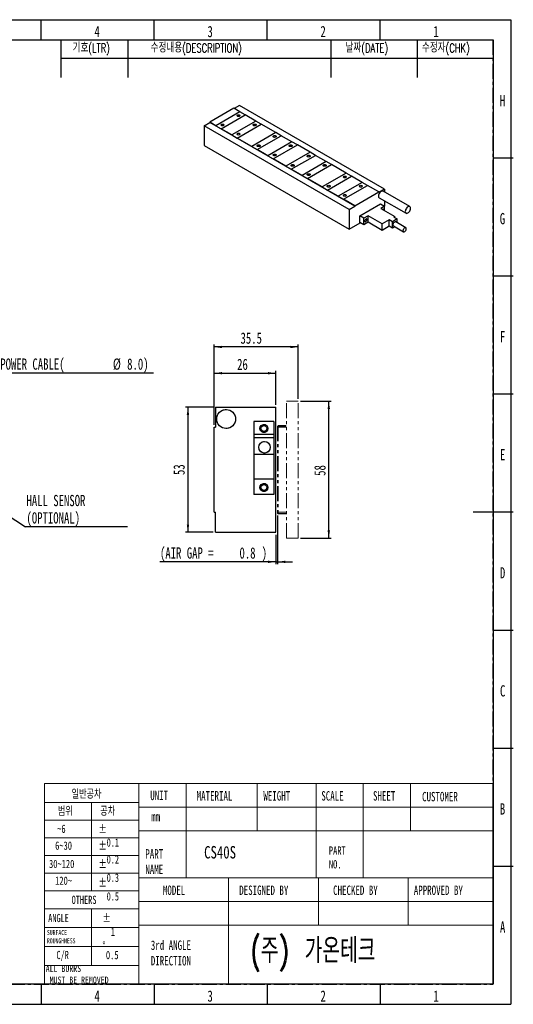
# Model space of a CAD drawing. Header units: millimetres. Extents: x 1 to 593, y 1 to 419.
# Tile 2 of 2: x 384 to 593, y 2 to 418. Entities that reach past the tile are written whole.
import ezdxf

# ---------------------------------------------------------------- set-up
doc = ezdxf.new("R2010")
doc.units = ezdxf.units.MM
doc.linetypes.add('CENTER', pattern=[10.16, 6.35, -1.27, 1.27, -1.27])
doc.linetypes.add('PHANTOM', pattern=[12.7, 6.35, -1.27, 1.27, -1.27, 1.27, -1.27])
for name, color, linetype in [('CENTER_LINE', 1, 'CENTER'), ('DIM', 7, 'Continuous'), ('FORMAT', 7, 'Continuous')]:
    doc.layers.add(name, color=color, linetype=linetype)
doc.styles.add('SLDTEXTSTYLE0', font='TXT', dxfattribs={"width": 0.7})
doc.styles.add('SLDTEXTSTYLE1', font='TXT', dxfattribs={"width": 0.75})
doc.styles.add('SLDTEXTSTYLE2', font='TXT.shx', dxfattribs={"width": 0.7, "bigfont": 'bigfont.shx'})
doc.styles.add('SLDTEXTSTYLE3', font='TXT', dxfattribs={"width": 0.694444})
doc.dimstyles.new('SLDDIMSTYLE0', dxfattribs={"dimtxt": 5.45083, "dimasz": 3.302, "dimexe": 0, "dimexo": 0.0625, "dimgap": 1.362708, "dimtad": 1, "dimrnd": 1e-09, "dimzin": 12, "dimdsep": 46, "dimtxsty": 'SLDTEXTSTYLE0', "dimsah": 1, "dimcen": 0.09, "dimadec": 0, "dimazin": 3, "dimtfac": 1, "dimtofl": 0, "dimtmove": 0, "dimatfit": 3, "dimfxl": 0, "dimfrac": 2, "dimtolj": 1, "dimtzin": 12, "dimarcsym": 0})
doc.dimstyles.new('SLDDIMSTYLE2', dxfattribs={"dimtxt": 0.18, "dimasz": 3.302, "dimexe": 0, "dimexo": 0.0625, "dimgap": 0, "dimtad": 0, "dimtih": 1, "dimtoh": 1, "dimdec": 0, "dimrnd": 1e-09, "dimzin": 0, "dimdsep": 46, "dimtxsty": 'Standard', "dimsah": 1, "dimcen": 0.09, "dimadec": 0, "dimazin": 0, "dimtfac": 3.302, "dimtdec": 0, "dimtofl": 0, "dimtmove": 0, "dimatfit": 3, "dimfxl": 0, "dimfrac": 2, "dimtolj": 1, "dimtzin": 0, "dimarcsym": 0})
doc.dimstyles.new('SLDDIMSTYLE3', dxfattribs={"dimtxt": 5.45083, "dimasz": 3.302, "dimexe": 0, "dimexo": 0.0625, "dimgap": 1.362708, "dimtad": 1, "dimrnd": 1e-09, "dimdsep": 46, "dimtxsty": 'SLDTEXTSTYLE0', "dimsah": 1, "dimcen": 0.09, "dimadec": 0, "dimazin": 2, "dimtfac": 1, "dimtmove": 0, "dimatfit": 0, "dimfxl": 0, "dimfrac": 2, "dimtolj": 1, "dimtzin": 12, "dimarcsym": 0})

# ---------------------------------------------------------------- blocks, each defined once
blk = doc.blocks.new('SW_NOTE_0_1')
at = {"layer": 'DIM', "color": 0}
blk.add_line((65.37, 0), (0, 0), dxfattribs=at)
at = {"layer": 'DIM', "color": 0, "attachment_point": 1, "style": 'SLDTEXTSTYLE0'}
for s, insert, char_height in [('POWER CABLE(', (0.46, 6.2), 4.7625), ('%%c', (48.14, 6.2), 4.762), ('8.0)', (54.17, 6.2), 4.762)]:
    blk.add_mtext(s, dxfattribs=dict(at, insert=insert, char_height=char_height))
blk = doc.blocks.new('SW_NOTE_0_2')
at = {"layer": 'DIM', "color": 0}
blk.add_line((43.2, 0), (0, 0), dxfattribs=at)
at = {"layer": 'DIM', "color": 0, "attachment_point": 1, "style": 'SLDTEXTSTYLE0'}
for s, insert, char_height in [('HALL SENSOR', (0.39, 13.53), 4.7625), ('(OPTIONAL)', (0.39, 6.18), 4.762)]:
    blk.add_mtext(s, dxfattribs=dict(at, insert=insert, char_height=char_height))
blk = doc.blocks.new('_D_13')
at = {"layer": 'DIM'}
for p, q in [((465.93, 246.89), (465.93, 280.89)), ((501.43, 279.89), (465.93, 279.89)), ((501.43, 257.89), (501.43, 280.89))]:
    blk.add_line(p, q, dxfattribs=at)
for points in [[(465.93, 279.89), (469.24, 279.38), (469.24, 280.4)], [(501.43, 279.89), (498.13, 280.4), (498.13, 279.38)]]:
    blk.add_solid(points, dxfattribs=at)
at = {"layer": 'DIM', "insert": (477.02, 286.03), "char_height": 4.762, "attachment_point": 1, "style": 'SLDTEXTSTYLE0'}
blk.add_mtext('35.5', dxfattribs=at)
blk = doc.blocks.new('_D_14')
at = {"layer": 'DIM'}
for p, q in [((465.93, 246.89), (465.93, 269.78)), ((465.93, 268.78), (491.93, 268.78)), ((491.93, 255.39), (491.93, 269.78))]:
    blk.add_line(p, q, dxfattribs=at)
for points in [[(465.93, 268.78), (469.24, 268.27), (469.24, 269.29)], [(491.93, 268.78), (488.63, 269.29), (488.63, 268.27)]]:
    blk.add_solid(points, dxfattribs=at)
at = {"layer": 'DIM', "insert": (475.58, 274.92), "char_height": 4.762, "attachment_point": 1, "style": 'SLDTEXTSTYLE0'}
blk.add_mtext('26', dxfattribs=at)
blk = doc.blocks.new('_D_15')
at = {"layer": 'DIM'}
for p, q in [((492.73, 208.49), (492.73, 187.89)), ((491.93, 200.39), (491.93, 187.89)), ((491.93, 188.89), (442.93, 188.89)), ((491.93, 188.89), (492.73, 188.89)), ((492.73, 188.89), (499.08, 188.89))]:
    blk.add_line(p, q, dxfattribs=at)
for points in [[(491.93, 188.89), (488.63, 189.4), (488.63, 188.38)], [(492.73, 188.89), (496.04, 188.38), (496.04, 189.4)]]:
    blk.add_solid(points, dxfattribs=at)
at = {"layer": 'DIM', "attachment_point": 1, "style": 'SLDTEXTSTYLE0'}
for s, insert, char_height in [('(AIR GAP =', (442.93, 195.03), 4.762), ('0.8', (476.58, 195.03), 4.762), (')', (485.99, 195.03), 4.76)]:
    blk.add_mtext(s, dxfattribs=dict(at, insert=insert, char_height=char_height))
blk = doc.blocks.new('_D_16')
at = {"layer": 'DIM'}
for p, q in [((465.49, 254.39), (453.77, 254.39)), ((454.77, 254.39), (454.77, 201.39)), ((465.49, 201.39), (453.77, 201.39))]:
    blk.add_line(p, q, dxfattribs=at)
for points in [[(454.77, 254.39), (454.26, 251.09), (455.28, 251.09)], [(454.77, 201.39), (455.28, 204.69), (454.26, 204.69)]]:
    blk.add_solid(points, dxfattribs=at)
at = {"layer": 'DIM', "insert": (448.63, 225.65), "char_height": 4.762, "attachment_point": 1, "rotation": 90, "style": 'SLDTEXTSTYLE0'}
blk.add_mtext('53', dxfattribs=at)
blk = doc.blocks.new('_D_17')
at = {"layer": 'DIM'}
for p, q in [((502.43, 256.89), (515.39, 256.89)), ((514.39, 198.89), (514.39, 256.89)), ((502.43, 198.89), (515.39, 198.89))]:
    blk.add_line(p, q, dxfattribs=at)
for points in [[(514.39, 256.89), (513.88, 253.59), (514.9, 253.59)], [(514.39, 198.89), (514.9, 202.19), (513.88, 202.19)]]:
    blk.add_solid(points, dxfattribs=at)
at = {"layer": 'DIM', "insert": (508.25, 225.32), "char_height": 4.762, "attachment_point": 1, "rotation": 90, "style": 'SLDTEXTSTYLE0'}
blk.add_mtext('58', dxfattribs=at)

msp = doc.modelspace()

# ---------------------------------------------------------------- linework, layer by layer
at = {"color": 7, "linetype": 'Continuous', "lineweight": 25}
for p, q in [((392.667, 410), (392.667, 418.5)), ((440.5, 410), (440.5, 418.5)), ((488.333, 410), (488.333, 418.5)), ((536.167, 410), (536.167, 418.5)), ((10, 410), (584, 410)), ((584, 410), (584, 10)), ((474.207, 380.964), (464.025, 375.086)), ((476.752, 379.495), (466.57, 373.616)), ((476.752, 379.495), (466.57, 373.617)), ((476.752, 379.495), (474.207, 380.964)), ((476.611, 382.169), (474.365, 380.873)), ((537.988, 346.737), (476.611, 382.169)), ((479.015, 378.188), (476.752, 379.495)), ((476.752, 379.495), (476.752, 379.495)), ((468.833, 372.31), (479.015, 378.188)), ((483.541, 375.576), (473.358, 369.698)), ((483.541, 375.576), (473.358, 369.698)), ((483.541, 375.576), (479.015, 378.188)), ((485.803, 374.27), (483.541, 375.576)), ((483.541, 375.576), (483.541, 375.576)), ((461.62, 373.515), (464.025, 374.903)), ((461.62, 373.515), (461.62, 365.206)), ((522.997, 338.083), (461.62, 373.515)), ((464.025, 375.086), (464.025, 374.903)), ((466.57, 373.617), (464.025, 375.086)), ((525.401, 339.471), (464.025, 374.903)), ((466.57, 373.616), (466.57, 373.617)), ((466.57, 373.616), (468.833, 372.31)), ((468.833, 372.31), (468.833, 372.31)), ((473.358, 369.698), (468.833, 372.31)), ((475.621, 368.391), (485.803, 374.27)), ((492.026, 370.677), (485.803, 374.27)), ((473.358, 369.698), (473.358, 369.698)), ((473.358, 369.698), (475.621, 368.391)), ((475.621, 368.391), (475.621, 368.391)), ((481.844, 364.799), (475.621, 368.391)), ((492.026, 370.677), (481.844, 364.799)), ((492.026, 370.677), (481.844, 364.799)), ((484.106, 363.493), (494.289, 369.371)), ((494.289, 369.371), (492.026, 370.677)), ((492.026, 370.677), (492.026, 370.677)), ((498.814, 366.759), (494.289, 369.371)), ((461.62, 365.206), (522.997, 329.774)), ((481.844, 364.799), (481.844, 364.799)), ((481.844, 364.799), (484.106, 363.493)), ((484.106, 363.493), (484.106, 363.493)), ((488.632, 360.881), (484.106, 363.493)), ((498.814, 366.759), (488.632, 360.881)), ((498.814, 366.759), (488.632, 360.881)), ((490.895, 359.574), (501.077, 365.452)), ((501.077, 365.452), (498.814, 366.759)), ((498.814, 366.759), (498.814, 366.759)), ((506.451, 362.35), (501.077, 365.452)), ((488.632, 360.881), (488.632, 360.881)), ((488.632, 360.881), (490.895, 359.574)), ((490.895, 359.574), (490.895, 359.574)), ((496.269, 356.472), (490.895, 359.574)), ((506.451, 362.35), (496.269, 356.472)), ((506.451, 362.35), (496.269, 356.472)), ((498.531, 355.166), (508.714, 361.044)), ((508.714, 361.044), (506.451, 362.35)), ((506.451, 362.35), (506.451, 362.35)), ((513.239, 358.431), (508.714, 361.044)), ((584, 360), (592.5, 360)), ((496.269, 356.472), (496.269, 356.472)), ((496.269, 356.472), (498.531, 355.166)), ((498.531, 355.166), (498.531, 355.166)), ((503.057, 352.553), (498.531, 355.166)), ((513.239, 358.431), (503.057, 352.553)), ((513.239, 358.431), (503.057, 352.553)), ((505.32, 351.247), (515.502, 357.125)), ((515.502, 357.125), (513.239, 358.431)), ((513.239, 358.431), (513.239, 358.431)), ((521.724, 353.533), (515.502, 357.125)), ((503.057, 352.553), (503.057, 352.553)), ((503.057, 352.553), (505.32, 351.247)), ((505.32, 351.247), (505.32, 351.247)), ((511.542, 347.655), (505.32, 351.247)), ((521.724, 353.533), (511.542, 347.655)), ((521.724, 353.533), (511.542, 347.655)), ((513.805, 346.348), (523.987, 352.227)), ((523.987, 352.227), (521.724, 353.533)), ((521.724, 353.533), (521.724, 353.533)), ((528.513, 349.614), (523.987, 352.227)), ((511.542, 347.655), (511.542, 347.655)), ((511.542, 347.655), (513.805, 346.348)), ((513.805, 346.348), (513.805, 346.348)), ((518.33, 343.736), (513.805, 346.348)), ((528.513, 349.614), (518.33, 343.736)), ((528.513, 349.614), (518.33, 343.736)), ((520.593, 342.43), (530.775, 348.308)), ((530.775, 348.308), (528.513, 349.614)), ((528.513, 349.614), (528.513, 349.614)), ((535.584, 345.532), (530.775, 348.308)), ((537.988, 346.737), (535.584, 345.349)), ((537.988, 346.737), (537.988, 345.502)), ((518.33, 343.736), (518.33, 343.736)), ((518.33, 343.736), (520.593, 342.43)), ((525.401, 339.654), (520.593, 342.43)), ((520.593, 342.43), (520.593, 342.43)), ((525.401, 339.654), (535.584, 345.532)), ((535.584, 345.532), (535.584, 345.349)), ((535.774, 343.085), (547.087, 336.554)), ((548.687, 339.325), (537.374, 345.856)), ((522.997, 338.083), (525.401, 339.471)), ((522.997, 338.083), (522.997, 329.774)), ((525.401, 339.654), (525.401, 339.471)), ((527.523, 335.408), (536.291, 340.469)), ((536.291, 340.469), (537.988, 339.49)), ((537.988, 339.49), (536.432, 338.592)), ((536.432, 338.592), (542.372, 335.163)), ((537.988, 341.807), (537.988, 339.49)), ((537.988, 337.694), (537.988, 339.49)), ((529.22, 334.428), (527.523, 335.408)), ((527.523, 332.631), (527.523, 335.408)), ((531.058, 335.489), (529.22, 334.428)), ((529.22, 331.652), (529.22, 334.428)), ((536.998, 332.06), (531.058, 335.489)), ((531.058, 332.713), (531.058, 335.489)), ((539.968, 333.775), (536.998, 332.06)), ((541.382, 332.958), (539.968, 333.775)), ((539.968, 330.999), (539.968, 333.775)), ((543.362, 334.101), (541.382, 332.958)), ((542.372, 335.163), (541.948, 334.918)), ((541.948, 334.918), (543.362, 334.101)), ((542.372, 334.673), (542.372, 335.163)), ((543.362, 332.457), (543.362, 334.101)), ((522.997, 329.774), (527.735, 332.509)), ((529.22, 331.652), (527.523, 332.631)), ((531.058, 332.713), (529.22, 331.652)), ((536.998, 329.284), (531.058, 332.713)), ((536.998, 329.284), (536.998, 332.06)), ((539.968, 330.999), (536.998, 329.284)), ((541.382, 330.182), (539.968, 330.999)), ((541.382, 330.182), (541.382, 332.958)), ((542.382, 330.76), (541.382, 330.182)), ((541.741, 331.13), (545.983, 328.681)), ((546.963, 330.378), (542.721, 332.827)), ((584, 310), (592.5, 310)), ((584, 260), (592.5, 260)), ((466.434, 254.389), (466.434, 245.889)), ((466.434, 254.389), (491.934, 254.389)), ((491.934, 201.389), (491.934, 254.389)), ((491.184, 248.389), (482.684, 248.389)), ((482.684, 248.389), (482.684, 242.889)), ((491.184, 248.389), (491.184, 242.889)), ((465.934, 209.889), (465.934, 245.889)), ((465.934, 245.889), (466.434, 245.889)), ((491.184, 242.889), (482.684, 242.889)), ((482.684, 242.889), (482.684, 241.389)), ((491.184, 242.889), (491.184, 241.389)), ((491.184, 241.389), (482.684, 241.389)), ((482.684, 241.389), (482.684, 234.389)), ((491.184, 241.389), (491.184, 234.389)), ((491.184, 234.389), (482.684, 234.389)), ((482.684, 234.389), (482.684, 223.889)), ((491.184, 234.389), (491.184, 223.889)), ((491.184, 223.889), (482.684, 223.889)), ((482.684, 223.889), (482.684, 217.389)), ((491.184, 223.889), (491.184, 217.389)), ((491.184, 217.389), (482.684, 217.389)), ((465.934, 209.889), (466.434, 209.889)), ((466.434, 201.389), (466.434, 209.889)), ((592.501, 210), (575.499, 210)), ((466.434, 201.389), (491.934, 201.389)), ((584, 160), (592.5, 160)), ((584, 110), (592.5, 110)), ((584, 60), (592.5, 60)), ((584, 10), (10, 10)), ((392.667, 10), (392.667, 1.5)), ((440.5, 10), (440.5, 1.5)), ((488.333, 10), (488.333, 1.5)), ((536.167, 10), (536.167, 1.5))]:
    msp.add_line(p, q, dxfattribs=at)
at = {"color": 7, "linetype": 'PHANTOM', "lineweight": 18}
for p, q in [((466.434, 254.389), (466.434, 245.889)), ((466.434, 254.389), (491.934, 254.389)), ((491.934, 201.389), (491.934, 254.389)), ((496.434, 198.889), (496.434, 256.889)), ((496.434, 256.889), (501.434, 256.889)), ((501.434, 198.889), (501.434, 256.889)), ((491.184, 248.389), (482.684, 248.389)), ((482.684, 248.389), (482.684, 242.889)), ((491.184, 248.389), (491.184, 242.889)), ((492.934, 246.289), (492.734, 246.289)), ((492.734, 246.289), (492.734, 209.489)), ((492.934, 246.289), (492.934, 209.489)), ((493.034, 246.589), (493.034, 246.389)), ((496.134, 246.589), (493.034, 246.589)), ((496.134, 246.389), (493.034, 246.389)), ((496.134, 246.389), (496.134, 246.589)), ((465.934, 209.889), (465.934, 245.889)), ((465.934, 245.889), (466.434, 245.889)), ((491.184, 242.889), (482.684, 242.889)), ((482.684, 242.889), (482.684, 241.389)), ((491.184, 242.889), (491.184, 241.389)), ((492.934, 245.889), (496.434, 245.889)), ((491.184, 241.389), (482.684, 241.389)), ((482.684, 241.389), (482.684, 234.389)), ((491.184, 241.389), (491.184, 234.389)), ((491.184, 234.389), (482.684, 234.389)), ((482.684, 234.389), (482.684, 223.889)), ((491.184, 234.389), (491.184, 223.889)), ((491.184, 223.889), (482.684, 223.889)), ((482.684, 223.889), (482.684, 217.389)), ((491.184, 223.889), (491.184, 217.389)), ((491.184, 217.389), (482.684, 217.389)), ((465.934, 209.889), (466.434, 209.889)), ((466.434, 201.389), (466.434, 209.889)), ((492.734, 209.489), (492.934, 209.489)), ((492.934, 209.889), (496.434, 209.889)), ((493.034, 209.389), (493.034, 209.189)), ((493.034, 209.389), (496.134, 209.389)), ((493.034, 209.189), (496.134, 209.189)), ((496.134, 209.189), (496.134, 209.389)), ((466.434, 201.389), (491.934, 201.389)), ((496.434, 198.889), (501.434, 198.889))]:
    msp.add_line(p, q, dxfattribs=at)
at = {"color": 7, "linetype": 'Continuous', "lineweight": 18}
for p, q in [((434, 95), (394, 95)), ((394, 95), (394, 10)), ((583.884, 95), (434, 95)), ((434, 95), (434, 10)), ((434, 10), (434, 95)), ((454, 95), (454, 75)), ((484, 95), (484, 75)), ((509, 95), (509, 75)), ((529, 95), (529, 75)), ((549, 95), (549, 75)), ((583.884, 95), (583.884, 10)), ((394, 87), (434, 87)), ((414, 87), (414, 49.5)), ((434, 85), (583.972, 85)), ((394, 79.5), (434, 79.5)), ((394, 72), (434, 72)), ((583.972, 75), (434, 75)), ((454, 75), (454, 55)), ((509, 75), (509, 55)), ((529, 75), (529, 55)), ((394, 64.5), (434, 64.5)), ((394, 57), (434, 57)), ((584, 55), (434, 55)), ((472, 55), (472, 45)), ((510, 55), (510, 45)), ((548, 55), (548, 45)), ((394, 49.5), (434, 49.5)), ((394, 42), (434, 42)), ((414, 42), (414, 18)), ((434, 45), (583.884, 45)), ((472, 45), (472, 10)), ((510, 45), (510, 35)), ((548, 45), (548, 35)), ((394, 34), (434, 34)), ((434, 35), (583.884, 35)), ((394, 26), (434, 26)), ((394, 18), (434, 18)), ((394, 10), (434, 10)), ((583.884, 10), (434, 10))]:
    msp.add_line(p, q, dxfattribs=at)
at = {"color": 7, "linetype": 'Continuous', "lineweight": 25, "flags": 128}
for points in [[(475.72, 377.592), (475.577, 377.716), (475.527, 377.862), (475.577, 378.008), (475.72, 378.131), (475.934, 378.214), (476.187, 378.243), (476.439, 378.214), (476.653, 378.131), (476.797, 378.008), (476.847, 377.862), (476.797, 377.716), (476.653, 377.592), (476.439, 377.51), (476.187, 377.481), (475.934, 377.51), (475.72, 377.592)], [(468.932, 373.674), (468.789, 373.797), (468.739, 373.943), (468.789, 374.089), (468.932, 374.212), (469.146, 374.295), (469.399, 374.324), (469.651, 374.295), (469.865, 374.212), (470.008, 374.089), (470.059, 373.943), (470.008, 373.797), (469.865, 373.674), (469.651, 373.591), (469.399, 373.562), (469.146, 373.591), (468.932, 373.674)], [(482.508, 373.674), (482.365, 373.797), (482.315, 373.943), (482.365, 374.089), (482.508, 374.212), (482.722, 374.295), (482.975, 374.324), (483.228, 374.295), (483.442, 374.212), (483.585, 374.089), (483.635, 373.943), (483.585, 373.797), (483.442, 373.674), (483.228, 373.591), (482.975, 373.562), (482.722, 373.591), (482.508, 373.674)], [(475.72, 369.755), (475.577, 369.878), (475.527, 370.024), (475.577, 370.17), (475.72, 370.294), (475.934, 370.376), (476.187, 370.405), (476.439, 370.376), (476.653, 370.294), (476.797, 370.17), (476.847, 370.024), (476.797, 369.878), (476.653, 369.755), (476.439, 369.672), (476.187, 369.643), (475.934, 369.672), (475.72, 369.755)], [(490.994, 368.775), (490.851, 368.899), (490.8, 369.045), (490.851, 369.19), (490.994, 369.314), (491.208, 369.397), (491.46, 369.426), (491.713, 369.397), (491.927, 369.314), (492.07, 369.19), (492.12, 369.045), (492.07, 368.899), (491.927, 368.775), (491.713, 368.693), (491.46, 368.664), (491.208, 368.693), (490.994, 368.775)], [(484.205, 364.856), (484.062, 364.98), (484.012, 365.126), (484.062, 365.272), (484.205, 365.395), (484.419, 365.478), (484.672, 365.507), (484.925, 365.478), (485.139, 365.395), (485.282, 365.272), (485.332, 365.126), (485.282, 364.98), (485.139, 364.856), (484.925, 364.774), (484.672, 364.745), (484.419, 364.774), (484.205, 364.856)], [(497.782, 364.856), (497.639, 364.98), (497.589, 365.126), (497.639, 365.272), (497.782, 365.395), (497.996, 365.478), (498.249, 365.507), (498.501, 365.478), (498.715, 365.395), (498.858, 365.272), (498.909, 365.126), (498.858, 364.98), (498.715, 364.856), (498.501, 364.774), (498.249, 364.745), (497.996, 364.774), (497.782, 364.856)], [(490.994, 360.938), (490.851, 361.061), (490.8, 361.207), (490.851, 361.353), (490.994, 361.476), (491.208, 361.559), (491.46, 361.588), (491.713, 361.559), (491.927, 361.476), (492.07, 361.353), (492.12, 361.207), (492.07, 361.061), (491.927, 360.938), (491.713, 360.855), (491.46, 360.826), (491.208, 360.855), (490.994, 360.938)], [(505.419, 360.448), (505.276, 360.571), (505.225, 360.717), (505.276, 360.863), (505.419, 360.987), (505.633, 361.069), (505.885, 361.098), (506.138, 361.069), (506.352, 360.987), (506.495, 360.863), (506.545, 360.717), (506.495, 360.571), (506.352, 360.448), (506.138, 360.365), (505.885, 360.336), (505.633, 360.365), (505.419, 360.448)], [(498.63, 356.529), (498.487, 356.653), (498.437, 356.798), (498.487, 356.944), (498.63, 357.068), (498.844, 357.15), (499.097, 357.179), (499.35, 357.15), (499.564, 357.068), (499.707, 356.944), (499.757, 356.798), (499.707, 356.653), (499.564, 356.529), (499.35, 356.446), (499.097, 356.417), (498.844, 356.446), (498.63, 356.529)], [(512.207, 356.529), (512.064, 356.653), (512.013, 356.798), (512.064, 356.944), (512.207, 357.068), (512.421, 357.15), (512.673, 357.179), (512.926, 357.15), (513.14, 357.068), (513.283, 356.944), (513.333, 356.798), (513.283, 356.653), (513.14, 356.529), (512.926, 356.446), (512.673, 356.417), (512.421, 356.446), (512.207, 356.529)], [(505.419, 352.61), (505.276, 352.734), (505.225, 352.88), (505.276, 353.026), (505.419, 353.149), (505.633, 353.232), (505.885, 353.261), (506.138, 353.232), (506.352, 353.149), (506.495, 353.026), (506.545, 352.88), (506.495, 352.734), (506.352, 352.61), (506.138, 352.528), (505.885, 352.499), (505.633, 352.528), (505.419, 352.61)], [(520.692, 351.631), (520.549, 351.754), (520.499, 351.9), (520.549, 352.046), (520.692, 352.169), (520.906, 352.252), (521.159, 352.281), (521.411, 352.252), (521.625, 352.169), (521.769, 352.046), (521.819, 351.9), (521.769, 351.754), (521.625, 351.631), (521.411, 351.548), (521.159, 351.519), (520.906, 351.548), (520.692, 351.631)], [(513.904, 347.712), (513.761, 347.835), (513.711, 347.981), (513.761, 348.127), (513.904, 348.251), (514.118, 348.333), (514.371, 348.362), (514.623, 348.333), (514.837, 348.251), (514.98, 348.127), (515.031, 347.981), (514.98, 347.835), (514.837, 347.712), (514.623, 347.629), (514.371, 347.6), (514.118, 347.629), (513.904, 347.712)], [(527.48, 347.712), (527.337, 347.835), (527.287, 347.981), (527.337, 348.127), (527.48, 348.251), (527.694, 348.333), (527.947, 348.362), (528.2, 348.333), (528.414, 348.251), (528.557, 348.127), (528.607, 347.981), (528.557, 347.835), (528.414, 347.712), (528.2, 347.629), (527.947, 347.6), (527.694, 347.629), (527.48, 347.712)], [(520.692, 343.793), (520.549, 343.917), (520.499, 344.063), (520.549, 344.208), (520.692, 344.332), (520.906, 344.415), (521.159, 344.444), (521.411, 344.415), (521.625, 344.332), (521.769, 344.208), (521.819, 344.063), (521.769, 343.917), (521.625, 343.793), (521.411, 343.71), (521.159, 343.681), (520.906, 343.71), (520.692, 343.793)], [(537.374, 345.856), (537.139, 345.928), (536.867, 345.901), (536.574, 345.777), (536.281, 345.563), (536.008, 345.275), (535.774, 344.932), (535.594, 344.558), (535.481, 344.178), (535.442, 343.817)], [(549.019, 338.592), (548.98, 338.908), (548.867, 339.158), (548.687, 339.325), (548.453, 339.397), (548.18, 339.37), (547.887, 339.246), (547.595, 339.032), (547.322, 338.744), (547.087, 338.401), (546.908, 338.027), (546.795, 337.646), (546.756, 337.286), (546.795, 336.97), (546.908, 336.72), (547.087, 336.554), (547.322, 336.481), (547.595, 336.508), (547.887, 336.633), (548.18, 336.846), (548.453, 337.134), (548.687, 337.477), (548.867, 337.852), (548.98, 338.232), (549.019, 338.592)], [(529.587, 333.252), (529.624, 333.061), (529.728, 332.941), (529.884, 332.911), (530.068, 332.975), (530.252, 333.123), (530.408, 333.333), (530.513, 333.574), (530.549, 333.807), (530.513, 333.999), (530.408, 334.119), (530.252, 334.149), (530.068, 334.085), (529.884, 333.937), (529.728, 333.726), (529.624, 333.486), (529.587, 333.252)], [(542.721, 332.827), (542.7, 332.838), (542.509, 332.872), (542.288, 332.809), (542.06, 332.656), (541.852, 332.43), (541.684, 332.154), (541.575, 331.86), (541.538, 331.579)], [(545.78, 329.129), (545.818, 328.891), (545.926, 328.722), (546.094, 328.641), (546.303, 328.655), (546.53, 328.765), (546.752, 328.957), (546.943, 329.212), (547.083, 329.5), (547.157, 329.792), (547.157, 330.056), (547.083, 330.262), (546.943, 330.389), (546.752, 330.423), (546.53, 330.36), (546.303, 330.207), (546.094, 329.98), (545.926, 329.705), (545.818, 329.411), (545.78, 329.129)]]:
    msp.add_lwpolyline(points, dxfattribs=at)
at = {"color": 7, "linetype": 'Continuous', "lineweight": 25}
for centre, radius in [((470.934, 249.389), 4), ((486.934, 245.389), 1.7), ((486.934, 245.389), 1.25), ((487.184, 237.389), 2.45), ((486.934, 220.389), 1.7), ((486.934, 220.389), 1.25)]:
    msp.add_circle(centre, radius, dxfattribs=at)
at = {"color": 7, "linetype": 'PHANTOM', "lineweight": 18}
for centre, radius in [((470.934, 249.389), 4), ((486.934, 245.389), 1.7), ((486.934, 245.389), 1.25), ((487.184, 237.389), 2.45), ((486.934, 220.389), 1.7), ((486.934, 220.389), 1.25)]:
    msp.add_circle(centre, radius, dxfattribs=at)
at = {"color": 7, "linetype": 'Continuous', "lineweight": 25}
for centre, radius, start, end in [((536.201, 343.719), 0.765, 172.62455, 236.06327), ((537.329, 337.941), 0.293, 353.1307, 126.87467), ((542.005, 331.52), 0.471, 172.85345, 235.83437)]:
    msp.add_arc(centre, radius, start, end, dxfattribs=at)
at = {"color": 7, "linetype": 'PHANTOM', "lineweight": 18}
for centre, radius, start, end in [((493.034, 246.289), 0.3, 90, 180), ((493.034, 246.289), 0.1, 90, 180), ((493.034, 209.489), 0.3, 180, 270), ((493.034, 209.489), 0.1, 180, 270)]:
    msp.add_arc(centre, radius, start, end, dxfattribs=at)
at = {"layer": 'CENTER_LINE'}
for p, q in [((13.577, 410), (583.884, 410)), ((583.884, 410), (583.884, 10)), ((13.577, 10), (583.884, 10))]:
    msp.add_line(p, q, dxfattribs=at)
at = {"layer": 'DIM'}
for p, q in [((400.884, 410), (400.884, 393.95)), ((429.384, 410), (429.384, 393.95)), ((515.322, 409.905), (515.322, 393.95)), ((551.78, 410), (551.78, 393.95)), ((400.884, 402.2), (583.884, 402.2))]:
    msp.add_line(p, q, dxfattribs=at)
at = {"layer": 'FORMAT'}
for p, q in [((1.5, 418.5), (591.5, 418.5)), ((591.5, 418.5), (591.5, 1.5)), ((1.5, 1.5), (591.5, 1.5))]:
    msp.add_line(p, q, dxfattribs=at)

# ---------------------------------------------------------------- block references
at = {"layer": 'DIM'}
for name, p in [('SW_NOTE_0_1', (374.856, 268.828)), ('SW_NOTE_0_2', (386.02, 203.709))]:
    msp.add_blockref(name, p, dxfattribs=at)

# ---------------------------------------------------------------- texts
at = {"color": 7, "linetype": 'Continuous', "lineweight": 0}
for s, insert, char_height, attachment_point, style in [('4', (416.325, 415.879), 4.762, 2, 'SLDTEXTSTYLE0'), ('3', (464.158, 415.879), 4.762, 2, 'SLDTEXTSTYLE0'), ('2', (511.991, 415.879), 4.762, 2, 'SLDTEXTSTYLE0'), ('1', (559.825, 415.879), 4.762, 2, 'SLDTEXTSTYLE0'), ('H', (587.94, 386.629), 4.762, 2, 'SLDTEXTSTYLE0'), ('G', (587.891, 336.629), 4.762, 2, 'SLDTEXTSTYLE0'), ('F', (587.995, 286.629), 4.762, 2, 'SLDTEXTSTYLE0'), ('E', (587.977, 236.629), 4.762, 2, 'SLDTEXTSTYLE0'), ('D', (587.966, 186.629), 4.762, 2, 'SLDTEXTSTYLE0'), ('C', (587.979, 136.629), 4.762, 2, 'SLDTEXTSTYLE0'), ('일반공차', (405.526, 92.147), 3.5, 1, 'SLDTEXTSTYLE2'), ('UNIT', (438.791, 91.959), 3.9687, 1, 'SLDTEXTSTYLE0'), ('MATERIAL', (458.46, 91.77), 3.9687, 1, 'SLDTEXTSTYLE0'), ('WEIGHT', (486.7, 91.77), 3.9687, 1, 'SLDTEXTSTYLE0'), ('SCALE', (511.232, 91.77), 3.9687, 1, 'SLDTEXTSTYLE0'), ('SHEET', (533.106, 91.77), 3.9687, 1, 'SLDTEXTSTYLE0'), ('CUSTOMER', (553.885, 91.445), 3.9687, 1, 'SLDTEXTSTYLE0'), ('범위', (399.674, 84.895), 3.5, 1, 'SLDTEXTSTYLE2'), ('공차', (417.635, 84.895), 3.5, 1, 'SLDTEXTSTYLE2'), ('B', (587.963, 86.629), 4.762, 2, 'SLDTEXTSTYLE0'), ('mm', (439.192, 83.016), 3.9687, 1, 'SLDTEXTSTYLE0'), ('~6', (399.413, 77.596), 3.5, 1, 'SLDTEXTSTYLE1'), ('%%p^J  0.1', (416.897, 77.596), 3.5, 1, 'SLDTEXTSTYLE3'), ('6~30', (398.542, 70.458), 3.5, 1, 'SLDTEXTSTYLE1'), ('%%p^J  0.2', (416.897, 70.458), 3.5, 1, 'SLDTEXTSTYLE3'), ('PART^JNAME', (436.721, 67.208), 3.9687, 1, 'SLDTEXTSTYLE0'), ('CS40S', (461.621, 68.543), 5.2917, 1, 'SLDTEXTSTYLE1'), ('PART^JNO.', (514.421, 68.37), 3.5, 1, 'SLDTEXTSTYLE1'), ('30~120', (395.956, 62.706), 3.5, 1, 'SLDTEXTSTYLE1'), ('%%p^J  0.3', (416.897, 62.706), 3.5, 1, 'SLDTEXTSTYLE3'), ('120~', (398.542, 55.608), 3.5, 1, 'SLDTEXTSTYLE1'), ('%%p^J  0.5', (416.897, 54.789), 3.5, 1, 'SLDTEXTSTYLE3'), ('MODEL', (444.168, 51.802), 3.9687, 1, 'SLDTEXTSTYLE0'), ('DESIGNED BY', (476.478, 51.802), 3.96875, 1, 'SLDTEXTSTYLE0'), ('CHECKED BY', (516.218, 51.802), 3.9687, 1, 'SLDTEXTSTYLE0'), ('APPROVED BY', (550.382, 51.802), 3.96875, 1, 'SLDTEXTSTYLE0'), ('OTHERS', (405.526, 47.497), 3.5, 1, 'SLDTEXTSTYLE0'), ('ANGLE', (395.605, 39.807), 3.5, 1, 'SLDTEXTSTYLE0'), ('%%p^J  1^J%%d', (418.553, 39.781), 3.5, 1, 'SLDTEXTSTYLE1'), ('A', (587.985, 36.629), 4.762, 2, 'SLDTEXTSTYLE0'), ('SURFACE^JROUNGHNESS', (395.072, 32.954), 2.11667, 1, 'SLDTEXTSTYLE0'), ('(주) 가온테크', (481.188, 29.519), 10.5833, 1, 'SLDTEXTSTYLE2'), ('3rd ANGLE^JDIRECTION', (439.047, 28.534), 3.96875, 1, 'SLDTEXTSTYLE0'), ('C/R', (399.086, 24.136), 3.5, 1, 'SLDTEXTSTYLE0'), ('0.5', (420.035, 24.111), 3.5, 1, 'SLDTEXTSTYLE1'), ('ALL BURRS^J MUST BE REMOVED', (394.562, 18.111), 2.91042, 1, 'SLDTEXTSTYLE0'), ('4', (416.325, 7.379), 4.762, 2, 'SLDTEXTSTYLE0'), ('3', (464.158, 7.379), 4.762, 2, 'SLDTEXTSTYLE0'), ('2', (511.991, 7.379), 4.762, 2, 'SLDTEXTSTYLE0'), ('1', (559.825, 7.379), 4.762, 2, 'SLDTEXTSTYLE0')]:
    msp.add_mtext(s, dxfattribs=dict(at, insert=insert, char_height=char_height, attachment_point=attachment_point, style=style))
at = {"layer": 'DIM', "attachment_point": 1, "style": 'SLDTEXTSTYLE2'}
for s, insert, char_height in [('기호(LTR)', (405.92, 408.366), 3.7042), ('수정내용(DESCRIPTION)', (438.986, 408.366), 3.70417), ('날짜(DATE)', (521.483, 408.366), 3.7042), ('수정자(CHK)', (553.826, 408.366), 3.7042)]:
    msp.add_mtext(s, dxfattribs=dict(at, insert=insert, char_height=char_height))

# ---------------------------------------------------------------- dimensions: what is measured, and where the dimension line sits
at = {"layer": 'DIM'}
for base, p1, p2, angle, picture, middle in [((465.934, 279.891), (501.434, 256.889), (465.934, 245.889), 0, '_D_13', (483.545, 279.891)), ((491.934, 268.777), (465.934, 245.889), (491.934, 254.389), 0, '_D_14', (479.222, 268.777)), ((454.769, 201.389), (466.494, 254.389), (466.494, 201.389), 90, '_D_16', (454.769, 229.291)), ((514.389, 256.889), (501.434, 198.889), (501.434, 256.889), 90, '_D_17', (514.389, 228.958))]:
    dim = msp.add_linear_dim(base=base, p1=p1, p2=p2, angle=angle, dimstyle='SLDDIMSTYLE0', dxfattribs=at)
    dim.commit()
    dim.dimension.update_dxf_attribs({"geometry": picture, "text_midpoint": middle, "dimtype": 160})
dim = msp.add_linear_dim(base=(492.734, 188.889), p1=(491.934, 201.389), p2=(492.734, 209.489), text='(AIR GAP =<>)', dimstyle='SLDDIMSTYLE3', dxfattribs=at)
dim.commit()
dim.dimension.update_dxf_attribs({"geometry": '_D_15', "text_midpoint": (465.648, 188.889), "dimtype": 160})

# ---------------------------------------------------------------- leaders
msp.add_leader([(355.181, 223.889), (386.02, 203.709)], dimstyle='SLDDIMSTYLE2', dxfattribs=at)

doc.saveas('drawing.dxf')
